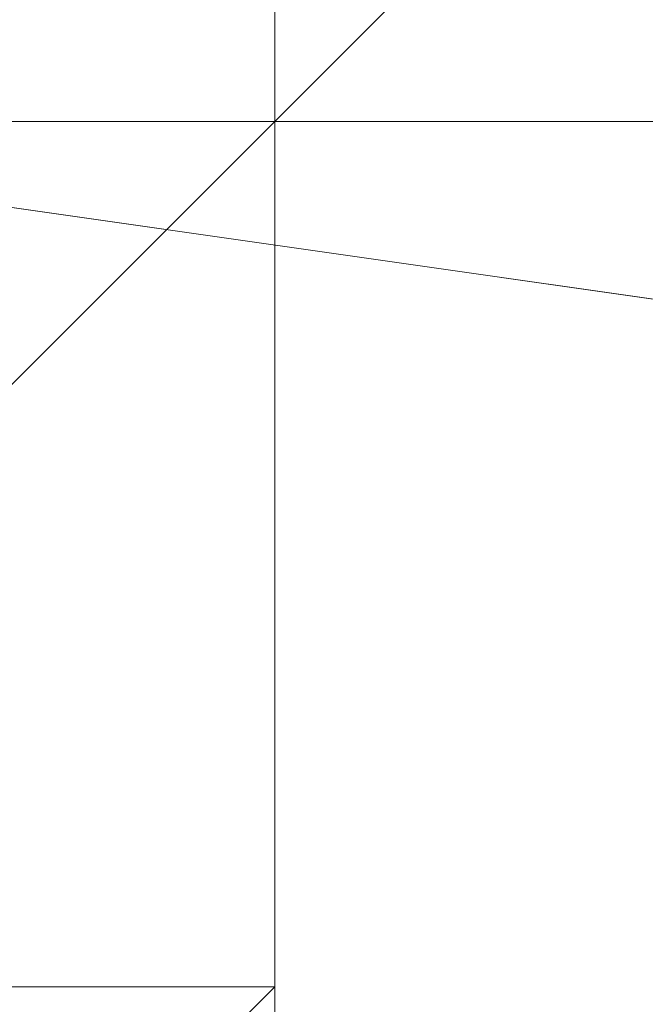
# Model space of a CAD drawing. Header units: inches. Extents: x -79624 to 52587, y -27526 to 10116.
# Tile 59 of 256: x 9786 to 9793, y -14978 to -14968. Entities that reach past the tile are written whole.
import ezdxf
from ezdxf import colors
from ezdxf.entities.mleader import LeaderData, LeaderLine
from ezdxf.math import Vec2, Vec3

# ---------------------------------------------------------------- set-up
doc = ezdxf.new("R2010")
doc.units = ezdxf.units.IN
doc.header["$MEASUREMENT"] = 0
doc.layers.add('- მექანიკური ნაწილი', color=7, linetype='Continuous', lineweight=18)
doc.layers.add('Dimensioning - General', color=7, linetype='Continuous')
doc.styles.add('CT', font='ARIALN.TTF', dxfattribs={"height": 200})
doc.styles.add('GENERATED_STYLE_1', font='txt')
doc.dimstyles.new('GENERATED_STYLE__1', dxfattribs={"dimtxt": 100, "dimasz": 76, "dimexe": 0.18, "dimexo": 0.0625, "dimgap": 0, "dimtad": 0, "dimdec": 0, "dimlfac": 0.1, "dimzin": 0, "dimdsep": 46, "dimtxsty": 'GENERATED_STYLE_1', "dimblk": 'ARROWHEAD_5', "dimblk1": 'ARROWHEAD_5', "dimblk2": 'ARROWHEAD_5', "dimcen": 0.09, "dimse1": 1, "dimse2": 1, "dimclrd": 7, "dimclre": 7, "dimclrt": 7, "dimadec": 0, "dimazin": 0, "dimtfac": 1, "dimtdec": 4, "dimtmove": 0, "dimatfit": 3, "dimfxl": 1, "dimtolj": 1, "dimtzin": 0, "dimarcsym": 0})
doc.dimstyles.new('GENERATED_STYLE__2', dxfattribs={"dimtxt": 100, "dimasz": 76, "dimexe": 0.18, "dimexo": 0.0625, "dimgap": 0, "dimtad": 0, "dimtih": 1, "dimtoh": 1, "dimdec": 0, "dimlfac": 0.1, "dimzin": 0, "dimdsep": 46, "dimtxsty": 'GENERATED_STYLE_1', "dimblk": 'ARROWHEAD_5', "dimblk1": 'ARROWHEAD_5', "dimblk2": 'ARROWHEAD_5', "dimcen": 0.09, "dimse1": 1, "dimse2": 1, "dimclrd": 7, "dimclre": 7, "dimclrt": 7, "dimadec": 0, "dimazin": 0, "dimtfac": 1, "dimtdec": 4, "dimtmove": 0, "dimatfit": 3, "dimfxl": 1, "dimtolj": 1, "dimtzin": 0, "dimarcsym": 0})

# ---------------------------------------------------------------- blocks, each defined once
blk = doc.blocks.new('ARROWHEAD_5')
at = {"linetype": 'Continuous', "lineweight": 0}
blk.add_hatch(color=0, dxfattribs=at).paths.add_polyline_path([(-1, 0.2679), (0, 0), (-1, -0.2679)])
at = {"color": 0, "linetype": 'Continuous', "lineweight": 0}
blk.add_line((0, 0), (-1, 0), dxfattribs=at)
blk = doc.blocks.new('*D249')
at = {"layer": 'Defpoints', "color": 0, "linetype": 'Continuous', "transparency": 16777216}
for p in [(358.556, 209.203), (25258.556, 209.203), (1258.556, -26125.722)]:
    blk.add_point(p, dxfattribs=at)
at = {"layer": 'Dimensioning - General', "color": 7, "linetype": 'Continuous', "lineweight": -2, "transparency": 16777216}
for p, q in [((358.556, 133.203), (358.556, -12795.724)), ((358.556, -26049.722), (358.556, -13148.104))]:
    blk.add_line(p, q, dxfattribs=at)
at = {"layer": 'Dimensioning - General', "color": 7, "linetype": 'Continuous', "lineweight": -2, "transparency": 16777216, "xscale": 76.00000000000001, "yscale": 76.00000000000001, "zscale": 76.00000000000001}
for p, rotation in [((358.556, 209.203), 90), ((358.556, -26125.722), 270)]:
    blk.add_blockref('ARROWHEAD_5', p, dxfattribs=dict(at, rotation=rotation))
at = {"layer": 'Dimensioning - General', "color": 7, "linetype": 'Continuous', "lineweight": 13, "transparency": 16777216, "insert": (358.556, -12971.914), "char_height": 100, "attachment_point": 5, "rotation": 90, "style": 'GENERATED_STYLE_1'}
blk.add_mtext('\\A1;2633', dxfattribs=at)
blk = doc.blocks.new('*D264')
at = {"layer": 'Defpoints', "color": 0, "linetype": 'Continuous', "transparency": 16777216}
for p in [(7428.968, -14429.123), (51186.628, -26125.722), (51186.628, -26425.722)]:
    blk.add_point(p, dxfattribs=at)
at = {"layer": 'Dimensioning - General', "color": 7, "linetype": 'Continuous', "lineweight": -2, "transparency": 16777216}
for p, q in [((7504.968, -26425.722), (29120.843, -26425.722)), ((51110.628, -26425.722), (29468.462, -26425.722))]:
    blk.add_line(p, q, dxfattribs=at)
at = {"layer": 'Dimensioning - General', "color": 7, "linetype": 'Continuous', "lineweight": -2, "transparency": 16777216, "xscale": 76.00000000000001, "yscale": 76.00000000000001, "zscale": 76.00000000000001, "rotation": 180}
blk.add_blockref('ARROWHEAD_5', (7428.968, -26425.722), dxfattribs=at)
at = {"layer": 'Dimensioning - General', "color": 7, "linetype": 'Continuous', "lineweight": -2, "transparency": 16777216, "xscale": 76.00000000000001, "yscale": 76.00000000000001, "zscale": 76.00000000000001}
blk.add_blockref('ARROWHEAD_5', (51186.628, -26425.722), dxfattribs=at)
at = {"layer": 'Dimensioning - General', "color": 7, "linetype": 'Continuous', "lineweight": 13, "transparency": 16777216, "insert": (29294.653, -26425.722), "char_height": 100, "attachment_point": 5, "style": 'GENERATED_STYLE_1'}
blk.add_mtext('\\A1;4376', dxfattribs=at)
blk = doc.blocks.new('*D276')
at = {"layer": 'Defpoints', "color": 0, "linetype": 'Continuous', "transparency": 16777216}
for p in [(7428.968, -14429.123), (51786.628, -14429.123), (4328.728, -18360.584)]:
    blk.add_point(p, dxfattribs=at)
at = {"layer": 'Dimensioning - General', "color": 7, "linetype": 'Continuous', "lineweight": -2, "transparency": 16777216}
for p, q in [((51786.628, -14505.123), (51786.628, -16274.383)), ((51786.628, -18284.584), (51786.628, -16531.526))]:
    blk.add_line(p, q, dxfattribs=at)
at = {"layer": 'Dimensioning - General', "color": 7, "linetype": 'Continuous', "lineweight": -2, "transparency": 16777216, "xscale": 76.00000000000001, "yscale": 76.00000000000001, "zscale": 76.00000000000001}
for p, rotation in [((51786.628, -14429.123), 90), ((51786.628, -18360.584), 270)]:
    blk.add_blockref('ARROWHEAD_5', p, dxfattribs=dict(at, rotation=rotation))
at = {"layer": 'Dimensioning - General', "color": 7, "linetype": 'Continuous', "lineweight": 13, "transparency": 16777216, "insert": (51786.628, -16402.954), "char_height": 100, "attachment_point": 5, "rotation": 90, "style": 'GENERATED_STYLE_1'}
blk.add_mtext('\\A1;393', dxfattribs=at)
blk = doc.blocks.new('_DotSmall')
at = {"color": 0, "linetype": 'ByBlock', "const_width": 0.5}
blk.add_lwpolyline([(-0.0625, 0, 1), (0.0625, 0, 1)], format="xyb", close=True, dxfattribs=at)

msp = doc.modelspace()

# ---------------------------------------------------------------- linework, layer by layer
at = {"layer": '- მექანიკური ნაწილი', "color": 7, "lineweight": 0}
for points in [[(9788.84636, -14968.80526), (9779.86434, -14968.80526), (9779.86434, -14950.8412), (9779.86434, -14932.87714), (9779.86434, -14923.89512), (9779.86434, -14932.87714), (9779.86434, -14950.8412), (9779.86434, -14968.80526), (9779.86434, -14986.76931), (10282.8579, -14986.76931)], [(9779.86434, -15004.73337), (9779.86434, -14968.80526), (9779.86434, -14959.82323), (9779.86434, -14968.80526), (9779.86434, -14959.82323), (9779.86434, -14968.80526), (9779.86434, -14959.82323), (9779.86434, -14968.80526), (9779.86434, -14959.82323), (9779.86434, -14968.80526), (9779.86434, -14977.78728), (9788.84636, -14977.78728), (9788.84636, -14968.80526), (9788.84636, -14977.78728), (9788.84636, -15040.66148)], [(10282.8579, -14986.76931), (9779.86434, -14986.76931), (9636.15189, -14986.76931), (9636.15189, -14968.80526), (9779.86434, -14968.80526), (9779.86434, -14986.76931), (9779.86434, -14968.80526), (10282.8579, -14968.80526)], [(9779.86434, -14968.80526), (10282.8579, -14968.80526), (9779.86434, -14968.80526)], [(9779.86434, -14968.80526), (10282.8579, -14968.80526), (9779.86434, -14968.80526)], [(10282.8579, -14968.80526), (9779.86434, -14968.80526), (9779.86434, -14986.76931), (10282.8579, -14986.76931)], [(9842.73853, -14977.78728), (9779.86434, -14968.80526), (9842.73853, -14977.78728)], [(9842.73853, -15408.92462), (9842.73853, -14977.78728), (9779.86434, -14968.80526)]]:
    msp.add_lwpolyline(points, dxfattribs=at)
at = {"layer": '- მექანიკური ნაწილი', "lineweight": 0}
for points in [[(9779.86434, -14968.80526), (9788.84636, -14959.82323), (9788.84636, -14968.80526)], [(9779.86434, -14986.76931), (9779.86434, -14977.78728), (9788.84636, -14977.78728), (9779.86434, -14986.76931), (9788.84636, -14977.78728), (9779.86434, -14977.78728), (9788.84636, -14977.78728), (9779.86434, -14977.78728), (9788.84636, -14977.78728), (9788.84636, -14968.80526), (9779.86434, -14977.78728), (9779.86434, -14968.80526), (9788.84636, -14968.80526), (9788.84636, -14977.78728), (9788.84636, -14968.80526), (9797.82839, -14968.80526), (9788.84636, -14968.80526), (9797.82839, -14959.82323), (9788.84636, -14968.80526), (9788.84636, -14959.82323)], [(9788.84636, -14959.82323), (9788.84636, -14968.80526), (9779.86434, -14968.80526), (9779.86434, -14977.78728), (9779.86434, -14986.76931), (9788.84636, -14977.78728), (9779.86434, -14977.78728), (9779.86434, -14986.76931), (9779.86434, -14977.78728), (9788.84636, -14977.78728), (9779.86434, -14986.76931), (9779.86434, -14977.78728), (9788.84636, -14977.78728), (9779.86434, -14977.78728), (9788.84636, -14977.78728), (9779.86434, -14977.78728), (9779.86434, -14968.80526), (9788.84636, -14968.80526), (9788.84636, -14977.78728), (9788.84636, -14968.80526), (9797.82839, -14959.82323), (9788.84636, -14968.80526), (9779.86434, -14977.78728), (9779.86434, -14986.76931)], [(9788.84636, -14959.82323), (9788.84636, -14968.80526), (9788.84636, -14959.82323)], [(9788.84636, -14968.80526), (9797.82839, -14959.82323), (9788.84636, -14968.80526)], [(9788.84636, -14968.80526), (9797.82839, -14959.82323), (9788.84636, -14968.80526)], [(9788.84636, -14968.80526), (9788.84636, -14959.82323), (9788.84636, -14968.80526)], [(9788.84636, -14968.80526), (9788.84636, -14959.82323), (9788.84636, -14968.80526)], [(9788.84636, -14968.80526), (9788.84636, -14959.82323), (9788.84636, -14968.80526)], [(9788.84636, -14968.80526), (9788.84636, -14959.82323), (9788.84636, -14968.80526)], [(9788.84636, -14968.80526), (9788.84636, -14959.82323)], [(9788.84636, -14968.80526), (9797.82839, -14959.82323), (9788.84636, -14968.80526)], [(9788.84636, -14959.82323), (9788.84636, -14968.80526), (9788.84636, -14959.82323)], [(9788.84636, -14968.80526), (9788.84636, -14959.82323), (9788.84636, -14968.80526)], [(9788.84636, -14968.80526), (9788.84636, -14959.82323), (9788.84636, -14968.80526)], [(9788.84636, -14968.80526), (9788.84636, -14959.82323), (9788.84636, -14968.80526)], [(9788.84636, -14968.80526), (9788.84636, -14959.82323), (9788.84636, -14968.80526)], [(9788.84636, -14968.80526), (9788.84636, -14959.82323), (9788.84636, -14968.80526)], [(9788.84636, -14968.80526), (9788.84636, -14959.82323), (9788.84636, -14968.80526)], [(9788.84636, -14968.80526), (9797.82839, -14959.82323), (9788.84636, -14968.80526)], [(9788.84636, -14968.80526), (9797.82839, -14959.82323), (9788.84636, -14968.80526)], [(9788.84636, -14968.80526), (9788.84636, -14959.82323), (9788.84636, -14968.80526)], [(9788.84636, -14968.80526), (9788.84636, -14959.82323), (9788.84636, -14968.80526)], [(9788.84636, -14968.80526), (9788.84636, -14959.82323), (9788.84636, -14968.80526)], [(9788.84636, -14968.80526), (9788.84636, -14959.82323), (9788.84636, -14968.80526)], [(9788.84636, -14968.80526), (9797.82839, -14959.82323), (9788.84636, -14968.80526)], [(9788.84636, -14959.82323), (9788.84636, -14968.80526), (9788.84636, -14959.82323)], [(9788.84636, -14968.80526), (9788.84636, -14959.82323), (9788.84636, -14968.80526)], [(9788.84636, -14968.80526), (9788.84636, -14959.82323), (9788.84636, -14968.80526)], [(9788.84636, -14968.80526), (9788.84636, -14959.82323), (9788.84636, -14968.80526)], [(9788.84636, -14968.80526), (9788.84636, -14959.82323), (9788.84636, -14968.80526)], [(9788.84636, -14968.80526), (9788.84636, -14959.82323), (9788.84636, -14968.80526)], [(9788.84636, -14968.80526), (9788.84636, -14959.82323), (9788.84636, -14968.80526)], [(9788.84636, -14968.80526), (9797.82839, -14959.82323), (9788.84636, -14968.80526)], [(9788.84636, -14968.80526), (9797.82839, -14959.82323), (9788.84636, -14968.80526)], [(9788.84636, -14968.80526), (9788.84636, -14959.82323), (9788.84636, -14968.80526)], [(9788.84636, -14968.80526), (9788.84636, -14959.82323), (9788.84636, -14968.80526)], [(9788.84636, -14968.80526), (9788.84636, -14959.82323), (9788.84636, -14968.80526)], [(9788.84636, -14968.80526), (9788.84636, -14959.82323), (9788.84636, -14968.80526)], [(9788.84636, -14968.80526), (9797.82839, -14959.82323), (9788.84636, -14968.80526)], [(9788.84636, -14959.82323), (9788.84636, -14968.80526), (9788.84636, -14959.82323)], [(9788.84636, -14968.80526), (9788.84636, -14959.82323), (9788.84636, -14968.80526)], [(9788.84636, -14968.80526), (9788.84636, -14959.82323), (9788.84636, -14968.80526)], [(9788.84636, -14968.80526), (9788.84636, -14959.82323), (9788.84636, -14968.80526)], [(9788.84636, -14968.80526), (9788.84636, -14959.82323), (9788.84636, -14968.80526)], [(9788.84636, -14968.80526), (9788.84636, -14959.82323), (9788.84636, -14968.80526)], [(9788.84636, -14968.80526), (9788.84636, -14959.82323), (9788.84636, -14968.80526)], [(9788.84636, -14959.82323), (9788.84636, -14968.80526), (9788.84636, -14959.82323)], [(9788.84636, -14959.82323), (9788.84636, -14968.80526)], [(9779.86434, -14968.80526), (9788.84636, -14968.80526)], [(9779.86434, -14968.80526), (9788.84636, -14968.80526), (9779.86434, -14968.80526)], [(9788.84636, -14968.80526), (9779.86434, -14968.80526), (9788.84636, -14968.80526)], [(9779.86434, -14968.80526), (9788.84636, -14968.80526), (9779.86434, -14968.80526)], [(9779.86434, -14968.80526), (9788.84636, -14968.80526), (9779.86434, -14968.80526)], [(9779.86434, -14968.80526), (9788.84636, -14968.80526), (9779.86434, -14968.80526)], [(9779.86434, -14968.80526), (9788.84636, -14968.80526), (9779.86434, -14968.80526)], [(9788.84636, -14968.80526), (9779.86434, -14968.80526), (9788.84636, -14968.80526)], [(9779.86434, -14968.80526), (9788.84636, -14968.80526), (9779.86434, -14968.80526)], [(9779.86434, -14968.80526), (9788.84636, -14968.80526), (9779.86434, -14968.80526)], [(9779.86434, -14968.80526), (9788.84636, -14968.80526), (9779.86434, -14968.80526)], [(9779.86434, -14968.80526), (9788.84636, -14968.80526), (9779.86434, -14968.80526)], [(9779.86434, -14968.80526), (9788.84636, -14968.80526), (9779.86434, -14968.80526)], [(9779.86434, -14968.80526), (9788.84636, -14968.80526), (9779.86434, -14968.80526)], [(9779.86434, -14977.78728), (9788.84636, -14968.80526), (9779.86434, -14977.78728)], [(9779.86434, -14977.78728), (9788.84636, -14968.80526)], [(9779.86434, -14968.80526), (9788.84636, -14968.80526), (9779.86434, -14968.80526)], [(9779.86434, -14968.80526), (9788.84636, -14968.80526), (9779.86434, -14968.80526)], [(9779.86434, -14968.80526), (9788.84636, -14968.80526), (9779.86434, -14968.80526)], [(9779.86434, -14968.80526), (9788.84636, -14968.80526), (9779.86434, -14968.80526)], [(9788.84636, -14968.80526), (9779.86434, -14968.80526), (9788.84636, -14968.80526)], [(9779.86434, -14968.80526), (9788.84636, -14968.80526), (9779.86434, -14968.80526)], [(9779.86434, -14968.80526), (9788.84636, -14968.80526), (9779.86434, -14968.80526)], [(9779.86434, -14968.80526), (9788.84636, -14968.80526), (9779.86434, -14968.80526)], [(9779.86434, -14968.80526), (9788.84636, -14968.80526), (9779.86434, -14968.80526)], [(9779.86434, -14968.80526), (9788.84636, -14968.80526), (9779.86434, -14968.80526)], [(9779.86434, -14968.80526), (9788.84636, -14968.80526), (9779.86434, -14968.80526)], [(9779.86434, -14977.78728), (9788.84636, -14968.80526), (9779.86434, -14977.78728)], [(9779.86434, -14968.80526), (9788.84636, -14968.80526), (9779.86434, -14968.80526)], [(9779.86434, -14968.80526), (9788.84636, -14968.80526), (9779.86434, -14968.80526)], [(9779.86434, -14968.80526), (9788.84636, -14968.80526), (9779.86434, -14968.80526)], [(9779.86434, -14968.80526), (9788.84636, -14968.80526), (9779.86434, -14968.80526)], [(9788.84636, -14968.80526), (9779.86434, -14968.80526), (9788.84636, -14968.80526)], [(9779.86434, -14968.80526), (9788.84636, -14968.80526), (9779.86434, -14968.80526)], [(9779.86434, -14968.80526), (9788.84636, -14968.80526), (9779.86434, -14968.80526)], [(9779.86434, -14968.80526), (9788.84636, -14968.80526), (9779.86434, -14968.80526)], [(9779.86434, -14968.80526), (9788.84636, -14968.80526), (9779.86434, -14968.80526)], [(9779.86434, -14968.80526), (9788.84636, -14968.80526), (9779.86434, -14968.80526)], [(9779.86434, -14968.80526), (9788.84636, -14968.80526), (9779.86434, -14968.80526)], [(9779.86434, -14977.78728), (9788.84636, -14968.80526), (9779.86434, -14977.78728)], [(9788.84636, -14968.80526), (9779.86434, -14968.80526), (9788.84636, -14968.80526)], [(9788.84636, -14968.80526), (9779.86434, -14968.80526)], [(9788.84636, -14968.80526), (9788.84636, -14968.80526)], [(9788.84636, -14968.80526), (9797.82839, -14968.80526), (9788.84636, -14968.80526)], [(9788.84636, -14968.80526), (9797.82839, -14968.80526), (9788.84636, -14968.80526)], [(9788.84636, -14968.80526), (9797.82839, -14968.80526), (9788.84636, -14968.80526)], [(9788.84636, -14968.80526), (9797.82839, -14968.80526), (9788.84636, -14968.80526)], [(9788.84636, -14968.80526), (9797.82839, -14968.80526), (9788.84636, -14968.80526)], [(9788.84636, -14968.80526), (9797.82839, -14968.80526), (9788.84636, -14968.80526)], [(9788.84636, -14968.80526), (9797.82839, -14968.80526), (9788.84636, -14968.80526)], [(9788.84636, -14968.80526), (9797.82839, -14968.80526), (9788.84636, -14968.80526)], [(9788.84636, -14968.80526), (9797.82839, -14968.80526), (9788.84636, -14968.80526)], [(9788.84636, -14968.80526), (9797.82839, -14968.80526), (9788.84636, -14968.80526)], [(9788.84636, -14968.80526), (9797.82839, -14968.80526), (9788.84636, -14968.80526)], [(9788.84636, -14968.80526), (9797.82839, -14968.80526), (9788.84636, -14968.80526)], [(9788.84636, -14968.80526), (9797.82839, -14968.80526), (9788.84636, -14968.80526)], [(9788.84636, -14968.80526), (9797.82839, -14968.80526), (9788.84636, -14968.80526)], [(9788.84636, -14968.80526), (9797.82839, -14968.80526), (9788.84636, -14968.80526)], [(9797.82839, -14968.80526), (9788.84636, -14968.80526), (9797.82839, -14968.80526)], [(9788.84636, -14968.80526), (9788.84636, -14968.80526)], [(9788.84636, -14968.80526), (9788.84636, -14968.80526)], [(9788.84636, -14968.80526), (9788.84636, -14968.80526)], [(9788.84636, -14968.80526), (9788.84636, -14968.80526)], [(9788.84636, -14968.80526), (9788.84636, -14968.80526)], [(9788.84636, -14968.80526), (9788.84636, -14968.80526)], [(9788.84636, -14968.80526), (9788.84636, -14968.80526)], [(9788.84636, -14977.78728), (9788.84636, -14968.80526), (9788.84636, -14977.78728)], [(9788.84636, -14968.80526), (9788.84636, -14968.80526)], [(9788.84636, -14977.78728), (9788.84636, -14968.80526), (9788.84636, -14977.78728)], [(9788.84636, -14968.80526), (9788.84636, -14968.80526)], [(9788.84636, -14977.78728), (9788.84636, -14968.80526), (9788.84636, -14977.78728)], [(9788.84636, -14968.80526), (9788.84636, -14968.80526)], [(9788.84636, -14977.78728), (9788.84636, -14968.80526), (9788.84636, -14977.78728)], [(9788.84636, -14968.80526), (9788.84636, -14968.80526)], [(9788.84636, -14977.78728), (9788.84636, -14968.80526), (9788.84636, -14977.78728)], [(9788.84636, -14968.80526), (9788.84636, -14968.80526)], [(9788.84636, -14977.78728), (9788.84636, -14968.80526), (9788.84636, -14977.78728)], [(9788.84636, -14968.80526), (9788.84636, -14968.80526)], [(9788.84636, -14977.78728), (9788.84636, -14968.80526), (9788.84636, -14977.78728)], [(9788.84636, -14968.80526), (9788.84636, -14968.80526)], [(9788.84636, -14977.78728), (9788.84636, -14968.80526), (9788.84636, -14977.78728)], [(9788.84636, -14968.80526), (9788.84636, -14968.80526)], [(9788.84636, -14977.78728), (9788.84636, -14968.80526), (9788.84636, -14977.78728)], [(9788.84636, -14968.80526), (9788.84636, -14968.80526)], [(9788.84636, -14977.78728), (9788.84636, -14968.80526), (9788.84636, -14977.78728)], [(9788.84636, -14968.80526), (9788.84636, -14968.80526)], [(9788.84636, -14977.78728), (9788.84636, -14968.80526), (9788.84636, -14977.78728)], [(9788.84636, -14968.80526), (9788.84636, -14968.80526)], [(9788.84636, -14977.78728), (9788.84636, -14968.80526), (9788.84636, -14977.78728)], [(9788.84636, -14968.80526), (9788.84636, -14968.80526)], [(9788.84636, -14977.78728), (9788.84636, -14968.80526), (9788.84636, -14977.78728)], [(9788.84636, -14968.80526), (9788.84636, -14968.80526)], [(9788.84636, -14977.78728), (9788.84636, -14968.80526), (9788.84636, -14977.78728)], [(9788.84636, -14968.80526), (9788.84636, -14968.80526)], [(9788.84636, -14977.78728), (9788.84636, -14968.80526), (9788.84636, -14977.78728)], [(9788.84636, -14968.80526), (9788.84636, -14968.80526)], [(9788.84636, -14977.78728), (9788.84636, -14968.80526), (9788.84636, -14977.78728)], [(9788.84636, -14968.80526), (9788.84636, -14968.80526)], [(9788.84636, -14977.78728), (9788.84636, -14968.80526), (9788.84636, -14977.78728)], [(9788.84636, -14968.80526), (9788.84636, -14968.80526)], [(9788.84636, -14968.80526), (9788.84636, -14968.80526)], [(9788.84636, -14968.80526), (9788.84636, -14968.80526)], [(9788.84636, -14968.80526), (9788.84636, -14968.80526)], [(9788.84636, -14968.80526), (9788.84636, -14968.80526)], [(9788.84636, -14968.80526), (9788.84636, -14968.80526)], [(9788.84636, -14968.80526), (9788.84636, -14968.80526)], [(9788.84636, -14968.80526), (9788.84636, -14968.80526)], [(9788.84636, -14968.80526), (9788.84636, -14968.80526)], [(9788.84636, -14968.80526), (9788.84636, -14977.78728)], [(9788.84636, -14968.80526), (9797.82839, -14968.80526), (9788.84636, -14968.80526)], [(9788.84636, -14968.80526), (9797.82839, -14968.80526), (9788.84636, -14968.80526)], [(9788.84636, -14968.80526), (9797.82839, -14968.80526), (9788.84636, -14968.80526)], [(9788.84636, -14968.80526), (9797.82839, -14968.80526), (9788.84636, -14968.80526)], [(9788.84636, -14968.80526), (9797.82839, -14968.80526), (9788.84636, -14968.80526)], [(9788.84636, -14968.80526), (9797.82839, -14968.80526), (9788.84636, -14968.80526)], [(9788.84636, -14968.80526), (9797.82839, -14968.80526), (9788.84636, -14968.80526)], [(9788.84636, -14968.80526), (9797.82839, -14968.80526), (9788.84636, -14968.80526)], [(9788.84636, -14968.80526), (9797.82839, -14968.80526), (9788.84636, -14968.80526)], [(9788.84636, -14968.80526), (9797.82839, -14968.80526), (9788.84636, -14968.80526)], [(9788.84636, -14968.80526), (9797.82839, -14968.80526), (9788.84636, -14968.80526)], [(9788.84636, -14968.80526), (9797.82839, -14968.80526), (9788.84636, -14968.80526)], [(9788.84636, -14968.80526), (9797.82839, -14968.80526), (9788.84636, -14968.80526)], [(9788.84636, -14968.80526), (9797.82839, -14968.80526), (9788.84636, -14968.80526)], [(9788.84636, -14968.80526), (9797.82839, -14968.80526), (9788.84636, -14968.80526)], [(9797.82839, -14968.80526), (9788.84636, -14968.80526), (9797.82839, -14968.80526)], [(9788.84636, -14968.80526), (9788.84636, -14968.80526)], [(9788.84636, -14968.80526), (9788.84636, -14968.80526)], [(9788.84636, -14968.80526), (9788.84636, -14968.80526)], [(9788.84636, -14968.80526), (9788.84636, -14968.80526)], [(9788.84636, -14968.80526), (9788.84636, -14968.80526)], [(9788.84636, -14968.80526), (9788.84636, -14968.80526)], [(9788.84636, -14968.80526), (9788.84636, -14977.78728)], [(9788.84636, -14968.80526), (9788.84636, -14977.78728)], [(9788.84636, -14968.80526), (9788.84636, -14968.80526)], [(9788.84636, -14977.78728), (9788.84636, -14968.80526), (9788.84636, -14977.78728)], [(9788.84636, -14968.80526), (9788.84636, -14968.80526)], [(9788.84636, -14977.78728), (9788.84636, -14968.80526), (9788.84636, -14977.78728)], [(9788.84636, -14968.80526), (9788.84636, -14968.80526)], [(9788.84636, -14977.78728), (9788.84636, -14968.80526), (9788.84636, -14977.78728)], [(9788.84636, -14968.80526), (9788.84636, -14968.80526)], [(9788.84636, -14977.78728), (9788.84636, -14968.80526), (9788.84636, -14977.78728)], [(9788.84636, -14968.80526), (9788.84636, -14968.80526)], [(9788.84636, -14977.78728), (9788.84636, -14968.80526), (9788.84636, -14977.78728)], [(9788.84636, -14968.80526), (9788.84636, -14968.80526)], [(9788.84636, -14977.78728), (9788.84636, -14968.80526), (9788.84636, -14977.78728)], [(9788.84636, -14968.80526), (9788.84636, -14968.80526)], [(9788.84636, -14977.78728), (9788.84636, -14968.80526), (9788.84636, -14977.78728)], [(9788.84636, -14968.80526), (9788.84636, -14968.80526)], [(9788.84636, -14977.78728), (9788.84636, -14968.80526), (9788.84636, -14977.78728)], [(9788.84636, -14968.80526), (9788.84636, -14968.80526)], [(9788.84636, -14977.78728), (9788.84636, -14968.80526), (9788.84636, -14977.78728)], [(9788.84636, -14968.80526), (9788.84636, -14968.80526)], [(9788.84636, -14977.78728), (9788.84636, -14968.80526), (9788.84636, -14977.78728)], [(9788.84636, -14968.80526), (9788.84636, -14968.80526)], [(9788.84636, -14977.78728), (9788.84636, -14968.80526), (9788.84636, -14977.78728)], [(9788.84636, -14968.80526), (9788.84636, -14968.80526)], [(9788.84636, -14977.78728), (9788.84636, -14968.80526), (9788.84636, -14977.78728)], [(9788.84636, -14968.80526), (9788.84636, -14968.80526)], [(9788.84636, -14977.78728), (9788.84636, -14968.80526), (9788.84636, -14977.78728)], [(9788.84636, -14968.80526), (9788.84636, -14968.80526)], [(9788.84636, -14977.78728), (9788.84636, -14968.80526), (9788.84636, -14977.78728)], [(9788.84636, -14968.80526), (9788.84636, -14968.80526)], [(9788.84636, -14977.78728), (9788.84636, -14968.80526), (9788.84636, -14977.78728)], [(9788.84636, -14968.80526), (9788.84636, -14968.80526)], [(9788.84636, -14977.78728), (9788.84636, -14968.80526), (9788.84636, -14977.78728)], [(9788.84636, -14968.80526), (9788.84636, -14968.80526)], [(9788.84636, -14977.78728), (9788.84636, -14968.80526), (9788.84636, -14977.78728)], [(9788.84636, -14968.80526), (9788.84636, -14968.80526)], [(9788.84636, -14968.80526), (9788.84636, -14968.80526)], [(9788.84636, -14968.80526), (9788.84636, -14968.80526)], [(9788.84636, -14968.80526), (9788.84636, -14968.80526)], [(9788.84636, -14968.80526), (9788.84636, -14968.80526)], [(9788.84636, -14968.80526), (9788.84636, -14968.80526)], [(9788.84636, -14968.80526), (9788.84636, -14968.80526)], [(9788.84636, -14968.80526), (9788.84636, -14968.80526)], [(9788.84636, -14968.80526), (9788.84636, -14968.80526)], [(9788.84636, -14968.80526), (9788.84636, -14977.78728)], [(9788.84636, -14968.80526), (9797.82839, -14968.80526), (9788.84636, -14968.80526)], [(9788.84636, -14968.80526), (9797.82839, -14968.80526), (9788.84636, -14968.80526)], [(9788.84636, -14968.80526), (9797.82839, -14968.80526), (9788.84636, -14968.80526)], [(9788.84636, -14968.80526), (9797.82839, -14968.80526), (9788.84636, -14968.80526)], [(9788.84636, -14968.80526), (9797.82839, -14968.80526), (9788.84636, -14968.80526)], [(9788.84636, -14968.80526), (9797.82839, -14968.80526), (9788.84636, -14968.80526)], [(9788.84636, -14968.80526), (9797.82839, -14968.80526), (9788.84636, -14968.80526)], [(9788.84636, -14968.80526), (9797.82839, -14968.80526), (9788.84636, -14968.80526)], [(9788.84636, -14968.80526), (9797.82839, -14968.80526), (9788.84636, -14968.80526)], [(9788.84636, -14968.80526), (9797.82839, -14968.80526), (9788.84636, -14968.80526)], [(9788.84636, -14968.80526), (9797.82839, -14968.80526), (9788.84636, -14968.80526)], [(9788.84636, -14968.80526), (9797.82839, -14968.80526), (9788.84636, -14968.80526)], [(9788.84636, -14968.80526), (9797.82839, -14968.80526), (9788.84636, -14968.80526)], [(9788.84636, -14968.80526), (9797.82839, -14968.80526), (9788.84636, -14968.80526)], [(9788.84636, -14968.80526), (9797.82839, -14968.80526), (9788.84636, -14968.80526)], [(9797.82839, -14968.80526), (9788.84636, -14968.80526), (9797.82839, -14968.80526)], [(9788.84636, -14968.80526), (9788.84636, -14968.80526)], [(9788.84636, -14968.80526), (9788.84636, -14968.80526)], [(9788.84636, -14968.80526), (9788.84636, -14968.80526)], [(9788.84636, -14968.80526), (9788.84636, -14968.80526)], [(9788.84636, -14968.80526), (9788.84636, -14968.80526)], [(9788.84636, -14968.80526), (9788.84636, -14968.80526)], [(9788.84636, -14968.80526), (9788.84636, -14968.80526)], [(9788.84636, -14977.78728), (9788.84636, -14968.80526), (9788.84636, -14977.78728)], [(9788.84636, -14968.80526), (9788.84636, -14968.80526)], [(9788.84636, -14977.78728), (9788.84636, -14968.80526), (9788.84636, -14977.78728)], [(9788.84636, -14968.80526), (9788.84636, -14968.80526)], [(9788.84636, -14977.78728), (9788.84636, -14968.80526), (9788.84636, -14977.78728)], [(9788.84636, -14968.80526), (9788.84636, -14968.80526)], [(9788.84636, -14977.78728), (9788.84636, -14968.80526), (9788.84636, -14977.78728)], [(9788.84636, -14968.80526), (9788.84636, -14968.80526)], [(9788.84636, -14977.78728), (9788.84636, -14968.80526), (9788.84636, -14977.78728)], [(9788.84636, -14968.80526), (9788.84636, -14968.80526)], [(9788.84636, -14977.78728), (9788.84636, -14968.80526), (9788.84636, -14977.78728)], [(9788.84636, -14968.80526), (9788.84636, -14968.80526)], [(9788.84636, -14977.78728), (9788.84636, -14968.80526), (9788.84636, -14977.78728)], [(9788.84636, -14968.80526), (9788.84636, -14968.80526)], [(9788.84636, -14977.78728), (9788.84636, -14968.80526), (9788.84636, -14977.78728)], [(9788.84636, -14968.80526), (9788.84636, -14968.80526)], [(9788.84636, -14977.78728), (9788.84636, -14968.80526), (9788.84636, -14977.78728)], [(9788.84636, -14968.80526), (9788.84636, -14968.80526)], [(9788.84636, -14977.78728), (9788.84636, -14968.80526), (9788.84636, -14977.78728)], [(9788.84636, -14968.80526), (9788.84636, -14968.80526)], [(9788.84636, -14977.78728), (9788.84636, -14968.80526), (9788.84636, -14977.78728)], [(9788.84636, -14968.80526), (9788.84636, -14968.80526)], [(9788.84636, -14977.78728), (9788.84636, -14968.80526), (9788.84636, -14977.78728)], [(9788.84636, -14968.80526), (9788.84636, -14968.80526)], [(9788.84636, -14977.78728), (9788.84636, -14968.80526), (9788.84636, -14977.78728)], [(9788.84636, -14968.80526), (9788.84636, -14968.80526)], [(9788.84636, -14977.78728), (9788.84636, -14968.80526), (9788.84636, -14977.78728)], [(9788.84636, -14968.80526), (9788.84636, -14968.80526)], [(9788.84636, -14977.78728), (9788.84636, -14968.80526), (9788.84636, -14977.78728)], [(9788.84636, -14968.80526), (9788.84636, -14968.80526)], [(9788.84636, -14977.78728), (9788.84636, -14968.80526), (9788.84636, -14977.78728)], [(9788.84636, -14968.80526), (9788.84636, -14968.80526)], [(9788.84636, -14977.78728), (9788.84636, -14968.80526), (9788.84636, -14977.78728)], [(9788.84636, -14968.80526), (9788.84636, -14968.80526)], [(9788.84636, -14968.80526), (9788.84636, -14968.80526)], [(9788.84636, -14968.80526), (9788.84636, -14968.80526)], [(9788.84636, -14968.80526), (9788.84636, -14968.80526)], [(9788.84636, -14968.80526), (9788.84636, -14968.80526)], [(9788.84636, -14968.80526), (9788.84636, -14968.80526)], [(9788.84636, -14968.80526), (9788.84636, -14968.80526)], [(9788.84636, -14968.80526), (9788.84636, -14968.80526)], [(9788.84636, -14968.80526), (9788.84636, -14968.80526)], [(9788.84636, -14968.80526), (9788.84636, -14968.80526)], [(9788.84636, -14977.78728), (9779.86434, -14977.78728)], [(9779.86434, -14977.78728), (9788.84636, -14977.78728), (9779.86434, -14977.78728)], [(9779.86434, -14977.78728), (9788.84636, -14977.78728), (9779.86434, -14977.78728)], [(9788.84636, -14977.78728), (9779.86434, -14977.78728), (9788.84636, -14977.78728)], [(9788.84636, -14977.78728), (9779.86434, -14977.78728)], [(9788.84636, -14977.78728), (9779.86434, -14977.78728)], [(9779.86434, -14977.78728), (9788.84636, -14977.78728), (9779.86434, -14977.78728)], [(9779.86434, -14977.78728), (9788.84636, -14977.78728), (9779.86434, -14977.78728)], [(9779.86434, -14977.78728), (9788.84636, -14977.78728), (9779.86434, -14977.78728)], [(9779.86434, -14977.78728), (9788.84636, -14977.78728), (9779.86434, -14977.78728)], [(9788.84636, -14977.78728), (9779.86434, -14977.78728), (9788.84636, -14977.78728)], [(9779.86434, -14977.78728), (9788.84636, -14977.78728)], [(9788.84636, -14977.78728), (9779.86434, -14986.76931)], [(9779.86434, -14986.76931), (9788.84636, -14977.78728), (9779.86434, -14986.76931)], [(9779.86434, -14986.76931), (9788.84636, -14977.78728), (9779.86434, -14986.76931)], [(9779.86434, -14986.76931), (9788.84636, -14977.78728), (9779.86434, -14986.76931)], [(9779.86434, -14986.76931), (9788.84636, -14977.78728), (9779.86434, -14986.76931)], [(9779.86434, -14986.76931), (9788.84636, -14977.78728), (9779.86434, -14986.76931)], [(9779.86434, -14986.76931), (9788.84636, -14977.78728), (9779.86434, -14986.76931)], [(9779.86434, -14986.76931), (9788.84636, -14977.78728), (9779.86434, -14986.76931)], [(9779.86434, -14986.76931), (9788.84636, -14977.78728), (9779.86434, -14986.76931)], [(9779.86434, -14986.76931), (9788.84636, -14977.78728), (9779.86434, -14986.76931)], [(9779.86434, -14986.76931), (9788.84636, -14977.78728)], [(9779.86434, -14977.78728), (9788.84636, -14977.78728), (9779.86434, -14977.78728)], [(9779.86434, -14977.78728), (9788.84636, -14977.78728), (9779.86434, -14977.78728)], [(9788.84636, -14977.78728), (9779.86434, -14977.78728), (9788.84636, -14977.78728)], [(9779.86434, -14977.78728), (9788.84636, -14977.78728), (9779.86434, -14977.78728)], [(9779.86434, -14977.78728), (9788.84636, -14977.78728), (9779.86434, -14977.78728)], [(9779.86434, -14977.78728), (9788.84636, -14977.78728), (9779.86434, -14977.78728)], [(9779.86434, -14977.78728), (9788.84636, -14977.78728), (9779.86434, -14977.78728)], [(9788.84636, -14977.78728), (9779.86434, -14977.78728), (9788.84636, -14977.78728)], [(9779.86434, -14986.76931), (9788.84636, -14977.78728), (9779.86434, -14986.76931)], [(9779.86434, -14986.76931), (9788.84636, -14977.78728), (9779.86434, -14986.76931)], [(9779.86434, -14986.76931), (9788.84636, -14977.78728), (9779.86434, -14986.76931)], [(9779.86434, -14986.76931), (9788.84636, -14977.78728), (9779.86434, -14986.76931)], [(9779.86434, -14986.76931), (9788.84636, -14977.78728), (9779.86434, -14986.76931)], [(9779.86434, -14986.76931), (9788.84636, -14977.78728), (9779.86434, -14986.76931)], [(9779.86434, -14986.76931), (9788.84636, -14977.78728), (9779.86434, -14986.76931)], [(9779.86434, -14986.76931), (9788.84636, -14977.78728), (9779.86434, -14986.76931)], [(9779.86434, -14986.76931), (9788.84636, -14977.78728), (9779.86434, -14986.76931)], [(9779.86434, -14977.78728), (9788.84636, -14977.78728), (9779.86434, -14977.78728)], [(9779.86434, -14977.78728), (9788.84636, -14977.78728), (9779.86434, -14977.78728)], [(9788.84636, -14977.78728), (9779.86434, -14977.78728), (9788.84636, -14977.78728)], [(9779.86434, -14977.78728), (9788.84636, -14977.78728), (9779.86434, -14977.78728)], [(9779.86434, -14977.78728), (9788.84636, -14977.78728), (9779.86434, -14977.78728)], [(9779.86434, -14977.78728), (9788.84636, -14977.78728), (9779.86434, -14977.78728)], [(9779.86434, -14977.78728), (9788.84636, -14977.78728), (9779.86434, -14977.78728)], [(9788.84636, -14977.78728), (9779.86434, -14977.78728), (9788.84636, -14977.78728)], [(9779.86434, -14986.76931), (9788.84636, -14977.78728), (9779.86434, -14986.76931)], [(9779.86434, -14986.76931), (9788.84636, -14977.78728), (9779.86434, -14986.76931)], [(9779.86434, -14986.76931), (9788.84636, -14977.78728), (9779.86434, -14986.76931)], [(9779.86434, -14986.76931), (9788.84636, -14977.78728), (9779.86434, -14986.76931)], [(9779.86434, -14986.76931), (9788.84636, -14977.78728), (9779.86434, -14986.76931)], [(9779.86434, -14986.76931), (9788.84636, -14977.78728), (9779.86434, -14986.76931)], [(9779.86434, -14986.76931), (9788.84636, -14977.78728), (9779.86434, -14986.76931)], [(9779.86434, -14986.76931), (9788.84636, -14977.78728), (9779.86434, -14986.76931)], [(9779.86434, -14986.76931), (9788.84636, -14977.78728), (9779.86434, -14986.76931)], [(9788.84636, -14977.78728), (9788.84636, -14977.78728)], [(9788.84636, -14977.78728), (9788.84636, -14977.78728)], [(9788.84636, -14977.78728), (9788.84636, -14977.78728)], [(9788.84636, -14977.78728), (9788.84636, -14977.78728)], [(9788.84636, -14977.78728), (9788.84636, -14977.78728)], [(9788.84636, -14977.78728), (9788.84636, -14977.78728)], [(9788.84636, -14977.78728), (9788.84636, -14977.78728)], [(9788.84636, -14977.78728), (9788.84636, -14977.78728)], [(9788.84636, -14977.78728), (9788.84636, -14977.78728)], [(9788.84636, -14977.78728), (9788.84636, -14977.78728)], [(9788.84636, -14977.78728), (9788.84636, -14977.78728)], [(9788.84636, -14977.78728), (9788.84636, -14977.78728)], [(9788.84636, -14977.78728), (9788.84636, -14977.78728)], [(9788.84636, -14977.78728), (9788.84636, -14977.78728)], [(9788.84636, -14977.78728), (9788.84636, -14977.78728)], [(9788.84636, -14977.78728), (9788.84636, -14977.78728)], [(9788.84636, -14977.78728), (9788.84636, -14977.78728)], [(9788.84636, -14977.78728), (9788.84636, -14977.78728)], [(9788.84636, -14977.78728), (9788.84636, -14977.78728)], [(9788.84636, -14977.78728), (9788.84636, -14977.78728)], [(9788.84636, -14977.78728), (9788.84636, -14977.78728)], [(9788.84636, -14977.78728), (9788.84636, -14977.78728)], [(9788.84636, -14977.78728), (9788.84636, -14977.78728)], [(9788.84636, -14977.78728), (9788.84636, -14977.78728)], [(9788.84636, -14977.78728), (9788.84636, -14977.78728)], [(9788.84636, -14977.78728), (9788.84636, -14977.78728)], [(9788.84636, -14977.78728), (9788.84636, -14977.78728)], [(9788.84636, -14977.78728), (9788.84636, -14977.78728)], [(9788.84636, -14977.78728), (9788.84636, -14977.78728)], [(9788.84636, -14977.78728), (9788.84636, -14977.78728)], [(9788.84636, -14977.78728), (9788.84636, -14977.78728)], [(9788.84636, -14977.78728), (9788.84636, -14977.78728)], [(9788.84636, -14977.78728), (9788.84636, -14977.78728)], [(9788.84636, -14977.78728), (9788.84636, -14977.78728)], [(9788.84636, -14977.78728), (9788.84636, -14977.78728)], [(9788.84636, -14977.78728), (9788.84636, -14977.78728)], [(9788.84636, -14977.78728), (9788.84636, -14977.78728)], [(9788.84636, -14977.78728), (9788.84636, -14977.78728)], [(9788.84636, -14977.78728), (9788.84636, -14977.78728)], [(9788.84636, -14977.78728), (9788.84636, -14977.78728)], [(9788.84636, -14977.78728), (9788.84636, -14977.78728)], [(9788.84636, -14977.78728), (9788.84636, -14977.78728)], [(9788.84636, -14977.78728), (9788.84636, -14977.78728)], [(9788.84636, -14977.78728), (9788.84636, -14977.78728)], [(9788.84636, -14977.78728), (9788.84636, -14977.78728)], [(9788.84636, -14977.78728), (9788.84636, -14977.78728)], [(9788.84636, -14977.78728), (9788.84636, -14977.78728)], [(9788.84636, -14977.78728), (9788.84636, -14977.78728)]]:
    msp.add_lwpolyline(points, dxfattribs=at)
for points in [[(9797.82839, -14959.82323), (9788.84636, -14959.82323), (9788.84636, -14968.80526), (9779.86434, -14977.78728), (9788.84636, -14968.80526), (9779.86434, -14968.80526), (9779.86434, -14977.78728), (9788.84636, -14968.80526), (9797.82839, -14959.82323), (9797.82839, -14968.80526), (9797.82839, -14959.82323), (9788.84636, -14968.80526), (9797.82839, -14968.80526), (9797.82839, -14959.82323), (9797.82839, -14968.80526), (9797.82839, -14959.82323), (9797.82839, -14968.80526), (9797.82839, -14959.82323), (9797.82839, -14968.80526)], [(9788.84636, -14968.80526), (9797.82839, -14968.80526), (9797.82839, -14959.82323)], [(9788.84636, -14959.82323), (9788.84636, -14968.80526), (9797.82839, -14959.82323)], [(9788.84636, -14968.80526), (9797.82839, -14968.80526), (9797.82839, -14959.82323)], [(9788.84636, -14959.82323), (9788.84636, -14968.80526), (9797.82839, -14959.82323)], [(9788.84636, -14968.80526), (9797.82839, -14968.80526), (9797.82839, -14959.82323)], [(9788.84636, -14959.82323), (9788.84636, -14968.80526), (9797.82839, -14959.82323)], [(9779.86434, -14977.78728), (9788.84636, -14977.78728), (9788.84636, -14968.80526)], [(9779.86434, -14968.80526), (9779.86434, -14977.78728), (9788.84636, -14968.80526)], [(9779.86434, -14977.78728), (9788.84636, -14977.78728), (9788.84636, -14968.80526)], [(9779.86434, -14968.80526), (9779.86434, -14977.78728), (9788.84636, -14968.80526)], [(9779.86434, -14977.78728), (9788.84636, -14977.78728), (9788.84636, -14968.80526)], [(9779.86434, -14968.80526), (9779.86434, -14977.78728), (9788.84636, -14968.80526)]]:
    msp.add_lwpolyline(points, close=True, dxfattribs=at)
at = {"layer": '- მექანიკური ნაწილი', "color": 7, "lineweight": 0}
for points in [[(9842.73853, -15408.92462), (9842.73853, -14977.78728), (9779.86434, -14968.80526), (9779.86434, -15417.90665)], [(9779.86434, -15040.66148), (9788.84636, -15040.66148), (9788.84636, -14977.78728), (9779.86434, -14977.78728)]]:
    msp.add_lwpolyline(points, close=True, dxfattribs=at)

# ---------------------------------------------------------------- dimensions: what is measured, and where the dimension line sits
at = {"layer": 'Dimensioning - General', "color": 7, "linetype": 'Continuous', "lineweight": 13}
for base, p1, p2, picture, middle in [((358.55594, 209.20337), (1258.55593, -26125.72241), (25258.55593, 209.20337), '*D249', (358.55594, -12971.91402)), ((51786.62821, -14429.12325), (4328.72843, -18360.58402), (7428.96845, -14429.12325), '*D276', (51786.62821, -16402.95414))]:
    dim = msp.add_linear_dim(base=base, p1=p1, p2=p2, angle=90, dimstyle='GENERATED_STYLE__1', dxfattribs=at)
    dim.commit()
    dim.dimension.update_dxf_attribs({"geometry": picture, "text_midpoint": middle, "dimtype": 160, "text_rotation": 90})
dim = msp.add_linear_dim(base=(51186.62821, -26425.72242), p1=(7428.96845, -14429.12325), p2=(51186.62821, -26125.72241), dimstyle='GENERATED_STYLE__2', dxfattribs=at)
dim.commit()
dim.dimension.update_dxf_attribs({"geometry": '*D264', "text_midpoint": (29294.65282, -26425.72242), "dimtype": 160})

# ---------------------------------------------------------------- leaders
at = {"layer": '- მექანიკური ნაწილი', "color": 7}
ml = msp.add_multileader_mtext('Standard', dxfattribs=at)
ml.set_content('{\\fSylfaen|b1|i0|c0|p18;FDB-ROOF  \\fSylfaen|b0|i0|c0|p18;\\C1;QF-2            \\C7;N2XH FE180 E90-4X2.5}', color=7, style='CT')
ml.set_leader_properties()
ml.set_arrow_properties(name='DOTSMALL')
ml.build(insert=Vec2(0, 0))
ml.multileader.update_dxf_attribs({"has_dogleg": 0, "text_left_attachment_type": 6, "text_right_attachment_type": 6, "dogleg_length": 9, "arrow_head_size": 215.76216})
ctx = ml.context
ctx.base_point, ctx.char_height, ctx.arrow_head_size, ctx.landing_gap_size, ctx.plane_origin = Vec3(8390.91148, -14136.45006), 214.21600799, 215.76216, 71.92072, Vec3(-12326.21267, -34545.50914)
ctx.left_attachment, ctx.right_attachment, ctx.text_align_type = 6, 6, 1
notes = []
notes.append((ctx, [(0, (1, 1, 0), (11662.84716, -14136.45006), (-1, 0), 9, [(2, [(10462.49845, -15148.44581)], 0, [])])]))
ctx.mtext.insert, ctx.mtext.width, ctx.mtext.defined_height, ctx.mtext.alignment, ctx.mtext.flow_direction = Vec3(10022.37932, -13879.39085), 3165.613385, 305.10903, 2, 5
for ctx, leaders in notes:
    for number, flags, end, landing, length, lines in leaders:
        leader = LeaderData()
        leader.index, (leader.has_last_leader_line, leader.has_dogleg_vector, leader.attachment_direction) = number, flags
        leader.last_leader_point, leader.dogleg_vector, leader.dogleg_length = Vec3(end), Vec3(landing), length
        for number, points, colour, breaks in lines:
            line = LeaderLine()
            line.index, line.vertices, line.color, line.breaks = number, Vec3.list(points), colors.encode_raw_color(colour), breaks
            leader.lines.append(line)
        ctx.leaders.append(leader)

doc.saveas('drawing.dxf')
